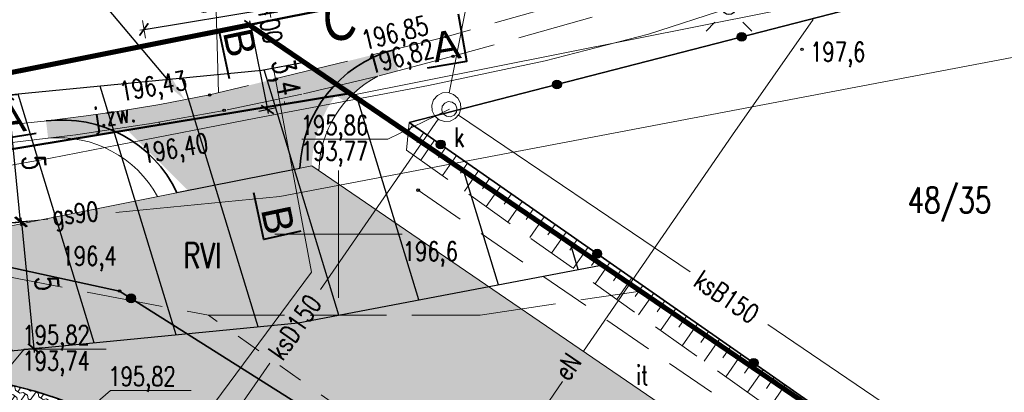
# Model space of a CAD drawing. Header units: centimetres. Extents: x 7405971 to 7406611, y 5745066 to 5745352.
# Tile 10 of 20: x 7406037 to 7406076, y 5745294 to 5745308. Entities that reach past the tile are written whole.
import ezdxf
from ezdxf import colors
from ezdxf.entities.mleader import LeaderData, LeaderLine
from ezdxf.enums import TextEntityAlignment as Align
from ezdxf.math import Vec2, Vec3

# ---------------------------------------------------------------- set-up
doc = ezdxf.new("R2010")
doc.units = ezdxf.units.CM
doc.header["$LTSCALE"] = 2
doc.header["$MEASUREMENT"] = 0
for name, pattern in [('0', [1.5, 1, -0.5]), ('1053', [2, 1.5, -0.5]), ('2', [2, 1.5, -0.5]), ('2217', [2, 1.5, -0.5]), ('2218', [1, 0.5, -0.5]), ('3901', [0]), ('DOT2', [3.175, 0, -3.175]), ('PHANTOM2', [1.25, 0.625, -0.125, 0.125, -0.125, 0.125, -0.125])]:
    doc.linetypes.add(name, pattern=pattern)
for name, color, linetype, lineweight in [('A-TEREN', 7, 'Continuous', 13), ('OPISY', 70, 'Continuous', 18), ('p.poz.', 10, 'Continuous', 20), ('PROJ_RZĘDNE', 7, 'Continuous', 25), ('TEREN', 250, 'Continuous', 13), ('ZJAZD', 10, 'Continuous', 9)]:
    doc.layers.add(name, color=color, linetype=linetype, lineweight=lineweight)
for name, color, linetype in [('DZIALKI', 98, 'Continuous'), ('DZIALKI-OPIS', 98, 'Continuous'), ('ENERGIA', 10, 'Continuous'), ('ENERGIA-OPIS', 10, 'Continuous'), ('GAZ', 50, 'Continuous'), ('GAZ-OPIS', 7, 'Continuous'), ('JEZDNIA', 7, '1053'), ('JEZDNIA-OPIS', 7, '2'), ('KANALIZACJA', 36, 'Continuous'), ('KANALIZACJA-OPIS', 38, 'Continuous'), ('KONTURY', 98, '2217'), ('KONTURY-OPIS', 98, '2217'), ('LATARNIE', 1, 'Continuous'), ('MDCP_nowa', 7, 'Continuous'), ('MPZP', 70, 'Continuous'), ('PLOT', 48, '3901'), ('PROJ_RZEDNE', 7, 'Continuous'), ('RZEDNE', 7, 'Continuous'), ('SIATKA', 7, 'Continuous'), ('SKARPA', 201, 'Continuous'), ('STUDZIENKA', 98, 'Continuous'), ('UZYTKI', 98, '2218'), ('WLAZ_OKRAGLY', 42, 'Continuous'), ('WODOC-OPIS', 5, 'Continuous'), ('WODOCIAG', 5, 'Continuous'), ('ZYWOPLOT', 1, 'Continuous')]:
    doc.layers.add(name, color=color, linetype=linetype)
doc.styles.add('0.9 mm', font='arial.ttf', dxfattribs={"height": 1.45})
doc.styles.add('Arial-Bold', font='arial.ttf', dxfattribs={"width": 0.75})
doc.styles.add('RomanS', font='romans.shx', dxfattribs={"width": 0.75})
doc.styles.add('STYL1', font='SIMPLEX.SHX', dxfattribs={"width": 0.8})
doc.styles.add('STYL_ARIAL', font='simplex', dxfattribs={"width": 0.75, "oblique": 0.1})
doc.dimstyles.new('Mapa500', dxfattribs={"dimtxt": 0.9, "dimasz": 0.006999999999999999, "dimexe": 0.3, "dimexo": 0, "dimgap": 0.3, "dimtad": 1, "dimrnd": 0.01, "dimzin": 9, "dimtxsty": 'RomanS', "dimblk": 'ZASIECZKA POMOCNICZA', "dimcen": 0.25, "dimclrd": 3, "dimclre": 256, "dimclrt": 256, "dimadec": 0, "dimazin": 2, "dimtp": 5, "dimtfac": 1, "dimtofl": 0, "dimtmove": 0, "dimatfit": 3, "dimfxl": 1, "dimtolj": 1, "dimtzin": 0, "dimlwe": 5, "dimarcsym": 0})

# ---------------------------------------------------------------- blocks, each defined once
blk = doc.blocks.new('ZASIECZKA POMOCNICZA')
for p, q in [((-22.5, 0), (22.5, 0)), ((0, 50), (0, -50))]:
    blk.add_line(p, q)
at = {"const_width": 10}
blk.add_lwpolyline([(-30.0520382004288, -30.0520382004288), (30.0520382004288, 30.0520382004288)], dxfattribs=at)
blk = doc.blocks.new('*D76')
at = {"layer": 'MPZP', "linetype": 'DOT2', "lineweight": 5}
for p, q in [((7406037.219370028, 5745305.48210384), (7406036.707431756, 5745305.43224823)), ((7406037.704000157, 5745300.505718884), (7406037.192061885, 5745300.455863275))]:
    blk.add_line(p, q, dxfattribs=at)
at = {"layer": 'MPZP', "color": 3, "lineweight": -2}
blk.add_line((7406037.489970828, 5745300.491908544), (7406037.006697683, 5745305.45435942), dxfattribs=at)
at = {"layer": 'MPZP', "color": 3, "lineweight": -2, "xscale": 0.006999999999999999, "yscale": 0.006999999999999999, "zscale": 0.006999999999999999}
for p, rotation in [((7406037.006019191, 5745305.461326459), 95.56226570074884), ((7406037.49064932, 5745300.484941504), 275.5622657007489)]:
    blk.add_blockref('ZASIECZKA POMOCNICZA', p, dxfattribs=dict(at, rotation=rotation))
at = {"layer": 'MPZP', "insert": (7406038.017068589, 5745302.817195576), "char_height": 0.9, "attachment_point": 5, "rotation": 275.56226570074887, "style": 'RomanS'}
blk.add_mtext('\\A1;5', dxfattribs=at)
blk = doc.blocks.new('*D77')
at = {"layer": 'MPZP', "linetype": 'DOT2', "lineweight": 5}
for p, q in [((7406037.531941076, 5745300.488962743), (7406037.830528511, 5745300.518040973)), ((7406038.016585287, 5745295.512433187), (7406038.315172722, 5745295.541511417))]:
    blk.add_line(p, q, dxfattribs=at)
at = {"layer": 'MPZP', "color": 3, "lineweight": -2}
blk.add_line((7406037.532619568, 5745300.481995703), (7406038.015906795, 5745295.519400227), dxfattribs=at)
at = {"layer": 'MPZP', "color": 3, "lineweight": -2, "xscale": 0.006999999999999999, "yscale": 0.006999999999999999, "zscale": 0.006999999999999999}
for p, rotation in [((7406037.531941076, 5745300.488962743), 95.56226569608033), ((7406038.016585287, 5745295.512433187), 275.5622656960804)]:
    blk.add_blockref('ZASIECZKA POMOCNICZA', p, dxfattribs=dict(at, rotation=rotation))
at = {"layer": 'MPZP', "insert": (7406038.52073177, 5745298.07339354), "char_height": 0.9, "attachment_point": 5, "rotation": 275.5622656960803, "style": 'RomanS'}
blk.add_mtext('\\A1;5', dxfattribs=at)
blk = doc.blocks.new('*D78')
at = {"layer": 'MPZP', "linetype": 'DOT2', "lineweight": 5}
for p, q in [((7406046.489999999, 5745308.22), (7406046.834375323, 5745308.2886451)), ((7406047.154653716, 5745304.885598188), (7406047.499029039, 5745304.954243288))]:
    blk.add_line(p, q, dxfattribs=at)
at = {"layer": 'MPZP', "color": 3, "lineweight": -2}
blk.add_line((7406046.541531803, 5745308.223134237), (7406047.203448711, 5745304.902462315), dxfattribs=at)
at = {"layer": 'MPZP', "color": 3, "lineweight": -2, "xscale": 0.006999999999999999, "yscale": 0.006999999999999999, "zscale": 0.006999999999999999}
for p, rotation in [((7406046.540163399, 5745308.229999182), 101.2731383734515), ((7406047.204817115, 5745304.89559737), 281.2731383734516)]:
    blk.add_blockref('ZASIECZKA POMOCNICZA', p, dxfattribs=dict(at, rotation=rotation))
at = {"layer": 'MPZP', "insert": (7406047.808626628, 5745306.140390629), "char_height": 0.9, "attachment_point": 5, "rotation": 281.27313837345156, "style": 'RomanS'}
blk.add_mtext('\\A1;3,4', dxfattribs=at)
blk = doc.blocks.new('*D92')
at = {"layer": 'ZJAZD', "linetype": 'DOT2', "lineweight": 5}
for p, q in [((7406047.891668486, 5745305.116444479), (7406047.22880417, 5745309.150295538)), ((7406042.95825476, 5745304.305759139), (7406042.295390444, 5745308.339610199))]:
    blk.add_line(p, q, dxfattribs=at)
at = {"layer": 'ZJAZD', "color": 3, "lineweight": -2}
blk.add_line((7406042.35094303, 5745308.044715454), (7406047.270542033, 5745308.853130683), dxfattribs=at)
at = {"layer": 'ZJAZD', "color": 3, "lineweight": -2, "xscale": 0.006999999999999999, "yscale": 0.006999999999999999, "zscale": 0.006999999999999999}
for p, rotation in [((7406047.277449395, 5745308.854265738), 9.33175545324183), ((7406042.344035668, 5745308.043580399), 189.3317554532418)]:
    blk.add_blockref('ZASIECZKA POMOCNICZA', p, dxfattribs=dict(at, rotation=rotation))
at = {"layer": 'ZJAZD', "insert": (7406044.687422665, 5745309.188717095), "char_height": 0.9, "attachment_point": 5, "rotation": 9.331755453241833, "style": 'RomanS', "bg_fill": 3, "box_fill_scale": 1.25, "bg_fill_color": 256, "bg_fill_true_color": 13158600, "bg_fill_transparency": 0}
blk.add_mtext('\\A1;5', dxfattribs=at)
blk = doc.blocks.new('SUEO')
at = {"color": 0}
for p, q in [((-0.9, 0.9), (-0.55, 0.55)), ((0.9, 0.9), (0.55, 0.55)), ((-0.9, -0.9), (-0.55, -0.55)), ((0.9, -0.9), (0.55, -0.55))]:
    blk.add_line(p, q, dxfattribs=at)
blk.add_circle((0, 0), 0.25, dxfattribs=at)
blk = doc.blocks.new('OTRS')
at = {"color": 0}
blk.add_circle((0, 0), 0.05, dxfattribs=at)
blk = doc.blocks.new('A$7E8815FB1995')
at = {"layer": 'DZIALKI', "color": 7, "lineweight": 18}
for p, q in [((-12.23400000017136, 16.44780000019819), (-53.50999999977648, 8.21999999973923)), ((-49.45999999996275, 5.459999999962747), (-8.17160000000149, 13.68790000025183)), ((-83.45999999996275, 2.25), (-53.50999999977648, 8.21999999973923)), ((-53.50999999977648, 8.21999999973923), (-49.45999999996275, 5.459999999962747)), ((-49.45999999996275, 5.459999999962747), (-43.73000000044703, 1.570000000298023)), ((-43.73000000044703, 1.570000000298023), (-9.080000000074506, -21.96999999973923))]:
    blk.add_line(p, q, dxfattribs=at)
at = {"layer": 'ENERGIA', "color": 1, "lineweight": 18}
for p, q in [((-34.65000000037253, 8.878100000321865), (-37.80810000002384, 7.85869999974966)), ((-31.33629999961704, 8.440399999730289), (-34.50619999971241, 3.906999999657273)), ((-37.80810000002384, 7.85869999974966), (-41.87009999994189, 6.813000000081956)), ((-41.87009999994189, 6.813000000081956), (-46.46549999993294, 5.836600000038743)), ((-46.46549999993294, 5.836600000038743), (-53.25090000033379, 4.55460000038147)), ((-53.25090000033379, 4.55460000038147), (-58.64329999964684, 3.511199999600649)), ((-34.50619999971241, 3.906999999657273), (-40.37229999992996, -4.595200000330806)), ((-58.64329999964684, 3.511199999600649), (-61.32540000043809, 2.992300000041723)), ((-61.32540000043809, 2.992300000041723), (-64.13339999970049, 2.496700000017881)), ((-41.19110000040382, -5.781000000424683), (-42.47809999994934, -7.644999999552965))]:
    blk.add_line(p, q, dxfattribs=at)
at = {"layer": 'GAZ', "color": 56, "lineweight": 18}
for p, q in [((-52.30530000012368, 1.478600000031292), (-13.88870000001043, 8.770999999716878)), ((-58.76310000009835, 0.8497000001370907), (-52.30530000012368, 1.478600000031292)), ((-73.64450000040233, -0.5994999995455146), (-61.43470000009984, 0.5895999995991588))]:
    blk.add_line(p, q, dxfattribs=at)
at = {"layer": 'JEZDNIA', "color": 7, "linetype": '2', "lineweight": 18}
for p, q in [((-29.41000000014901, 12.36000000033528), (-45.76999999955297, 7.759999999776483)), ((-28.46999999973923, 11.75), (-45.5, 6.990000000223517)), ((-45.76999999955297, 7.759999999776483), (-55.07000000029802, 5.46999999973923)), ((-45.5, 6.990000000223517), (-48.45909999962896, 6.20299999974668)), ((-48.45909999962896, 6.20299999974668), (-51.44220000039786, 5.497600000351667)), ((-55.07000000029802, 5.46999999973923), (-57.03469999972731, 5.095399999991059)), ((-51.44220000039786, 5.497600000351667), (-54.49920000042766, 4.86629999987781)), ((-57.03469999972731, 5.095399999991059), (-58.70579999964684, 4.822499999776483)), ((-58.70579999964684, 4.822499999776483), (-59.92870000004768, 4.645700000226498)), ((-54.49920000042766, 4.86629999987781), (-57.461799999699, 4.339200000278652)), ((-61.57459999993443, 4.443300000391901), (-63.4663000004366, 4.255699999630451)), ((-59.92870000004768, 4.645700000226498), (-61.57459999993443, 4.443300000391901)), ((-57.461799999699, 4.339200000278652), (-60.45449999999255, 3.891999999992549)), ((-60.45449999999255, 3.891999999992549), (-63.53699999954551, 3.520600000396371))]:
    blk.add_line(p, q, dxfattribs=at)
at = {"layer": 'KANALIZACJA', "color": 34, "lineweight": 18}
for p, q in [((-41.75169999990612, 25.4863999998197), (-45.65039999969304, 5.559600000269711)), ((-45.28440000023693, 4.67339999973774), (-36.17819999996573, -1.479199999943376)), ((-46.08770000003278, 4.522300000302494), (-50.70969999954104, -2.16440000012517)), ((-33.11789999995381, -3.546900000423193), (-9.021099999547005, -19.82799999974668)), ((-52.70779999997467, -5.055200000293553), (-61.05109999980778, -17.12569999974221))]:
    blk.add_line(p, q, dxfattribs=at)
at = {"layer": 'KANALIZACJA-OPIS', "color": 34, "lineweight": 18}
for p, q in [((-48.06400000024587, 3.731399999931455), (-45.64309999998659, 4.912399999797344)), ((-51.44799999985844, 3.731399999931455), (-48.06400000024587, 3.731399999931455)), ((-63.99370000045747, -6.456600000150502), (-62.36149999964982, -4.510200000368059)), ((-62.36149999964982, -4.510200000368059), (-59.14599999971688, -4.510200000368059)), ((-61.35329999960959, -8.177000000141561), (-58.97559999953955, -6.134999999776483)), ((-58.97559999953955, -6.134999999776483), (-55.79409999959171, -6.134999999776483))]:
    blk.add_line(p, q, dxfattribs=at)
at = {"layer": 'KONTURY', "color": 3, "linetype": '2217', "lineweight": 18}
for p, q in [((-83.45999999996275, 2.25), (-55.12000000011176, -3.179999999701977)), ((-44.42999999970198, -3.169999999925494), (-38.12999999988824, -2.230000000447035)), ((-55.12000000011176, -3.179999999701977), (-44.42999999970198, -3.169999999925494))]:
    blk.add_line(p, q, dxfattribs=at)
at = {"layer": 'PLOT', "color": 7, "linetype": '3901', "lineweight": 35}
for p, q in [((-47.21800000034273, 4.387000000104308), (-27.7839999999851, 9.393000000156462)), ((-26.06500000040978, -10.35099999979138), (-47.21800000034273, 4.387000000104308)), ((-69.62600000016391, 0.1380000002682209), (-58.61600000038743, -2.228000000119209)), ((-58.61600000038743, -2.228000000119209), (-28.69400000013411, -21.07299999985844))]:
    blk.add_line(p, q, dxfattribs=at)
at = {"layer": 'PLOT', "color": 7}
for centre, radius in [((-34.14969999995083, 7.753299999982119), 0.175), ((-34.14969999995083, 7.753299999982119), 0.1575), ((-34.14969999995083, 7.753299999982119), 0.14), ((-34.14969999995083, 7.753299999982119), 0.1225), ((-34.14969999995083, 7.753299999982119), 0.105), ((-34.14969999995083, 7.753299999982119), 0.0875), ((-34.14969999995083, 7.753299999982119), 0.07), ((-34.14969999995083, 7.753299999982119), 0.0525), ((-34.14969999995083, 7.753299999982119), 0.035), ((-41.41260000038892, 5.882399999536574), 0.175), ((-41.41260000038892, 5.882399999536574), 0.1575), ((-41.41260000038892, 5.882399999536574), 0.14), ((-41.41260000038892, 5.882399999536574), 0.1225), ((-41.41260000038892, 5.882399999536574), 0.105), ((-41.41260000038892, 5.882399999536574), 0.0875), ((-41.41260000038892, 5.882399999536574), 0.07), ((-41.41260000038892, 5.882399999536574), 0.0525), ((-41.41260000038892, 5.882399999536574), 0.035), ((-45.98309999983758, 3.526600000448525), 0.175), ((-45.98309999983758, 3.526600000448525), 0.1575), ((-45.98309999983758, 3.526600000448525), 0.14), ((-45.98309999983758, 3.526600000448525), 0.1225), ((-45.98309999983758, 3.526600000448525), 0.105), ((-45.98309999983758, 3.526600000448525), 0.0875), ((-45.98309999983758, 3.526600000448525), 0.07), ((-45.98309999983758, 3.526600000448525), 0.0525), ((-45.98309999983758, 3.526600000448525), 0.035), ((-39.82940000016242, -0.7609000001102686), 0.175), ((-39.82940000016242, -0.7609000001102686), 0.1575), ((-39.82940000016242, -0.7609000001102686), 0.14), ((-39.82940000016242, -0.7609000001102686), 0.1225), ((-39.82940000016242, -0.7609000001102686), 0.105), ((-39.82940000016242, -0.7609000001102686), 0.0875), ((-39.82940000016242, -0.7609000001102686), 0.07), ((-39.82940000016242, -0.7609000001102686), 0.0525), ((-39.82940000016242, -0.7609000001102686), 0.035), ((-58.15940000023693, -2.515599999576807), 0.175), ((-58.15940000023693, -2.515599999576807), 0.1575), ((-58.15940000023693, -2.515599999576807), 0.14), ((-58.15940000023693, -2.515599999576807), 0.1225), ((-58.15940000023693, -2.515599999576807), 0.105), ((-58.15940000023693, -2.515599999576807), 0.0875), ((-58.15940000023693, -2.515599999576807), 0.07), ((-58.15940000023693, -2.515599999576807), 0.0525), ((-58.15940000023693, -2.515599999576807), 0.035), ((-33.67569999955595, -5.048299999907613), 0.175), ((-33.67569999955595, -5.048299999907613), 0.1575), ((-33.67569999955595, -5.048299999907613), 0.14), ((-33.67569999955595, -5.048299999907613), 0.1225), ((-33.67569999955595, -5.048299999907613), 0.105), ((-33.67569999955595, -5.048299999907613), 0.0875), ((-33.67569999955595, -5.048299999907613), 0.07), ((-33.67569999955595, -5.048299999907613), 0.0525), ((-33.67569999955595, -5.048299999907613), 0.035)]:
    blk.add_circle(centre, radius, dxfattribs=at)
at = {"layer": 'SIATKA', "color": 7, "lineweight": 18}
for p, q in [((-50, -2.5), (-50, 2.5)), ((-52.5, 0), (-47.5, 0))]:
    blk.add_line(p, q, dxfattribs=at)
at = {"layer": 'SKARPA', "color": 7, "lineweight": 18}
for p, q in [((-47.33000000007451, 3.309000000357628), (-47.21800000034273, 4.387000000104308)), ((-47.08330000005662, 4.293100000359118), (-47.25310000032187, 4.049399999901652)), ((-46.65240000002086, 3.992899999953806), (-46.9238999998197, 3.603199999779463)), ((-46.2214999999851, 3.692699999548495), (-46.76699999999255, 2.909799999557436)), ((-45.79059999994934, 3.392500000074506), (-46.06460000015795, 2.99930000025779)), ((-45.35969999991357, 3.092299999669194), (-45.91009999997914, 2.302299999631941)), ((-44.92879999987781, 2.792000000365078), (-45.20529999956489, 2.395299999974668)), ((-44.49789999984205, 2.491799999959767), (-45.05329999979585, 1.69469999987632)), ((-44.06699999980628, 2.191599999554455), (-44.34590000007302, 1.791299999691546)), ((-43.63609999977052, 1.891400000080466), (-44.19639999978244, 1.087199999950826)), ((-43.20519999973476, 1.591199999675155), (-43.48660000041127, 1.187300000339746)), ((-42.774299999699, 1.290900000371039), (-43.33959999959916, 0.479700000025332)), ((-42.34339999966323, 0.9906999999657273), (-42.62729999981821, 0.5833000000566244)), ((-41.91249999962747, 0.6904999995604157), (-42.48269999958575, -0.127899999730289)), ((-41.48170000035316, 0.3903000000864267), (-41.76800000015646, -0.02070000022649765)), ((-41.05080000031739, 0.09009999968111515), (-41.62590000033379, -0.7353999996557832)), ((-40.61990000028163, -0.2100999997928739), (-40.9086999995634, -0.6246999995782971)), ((-40.18900000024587, -0.5104000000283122), (-40.7691000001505, -1.342899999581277)), ((-39.75810000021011, -0.8106000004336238), (-40.04939999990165, -1.228600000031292)), ((-39.32720000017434, -1.110799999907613), (-39.91220000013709, -1.950500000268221)), ((-38.89630000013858, -1.411000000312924), (-39.19000000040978, -1.832600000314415)), ((-38.46540000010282, -1.711199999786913), (-39.05539999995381, -2.558000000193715)), ((-38.03450000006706, -2.011500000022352), (-38.33069999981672, -2.436599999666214)), ((-37.60360000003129, -2.311700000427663), (-38.1984999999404, -3.165500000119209)), ((-37.17269999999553, -2.611899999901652), (-37.47140000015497, -3.040599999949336)), ((-36.74179999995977, -2.912100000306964), (-37.34169999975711, -3.77309999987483)), ((-36.310899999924, -3.212299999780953), (-36.61209999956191, -3.644600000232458)), ((-35.87999999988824, -3.512500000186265), (-36.4847999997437, -4.380599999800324)), ((-35.44909999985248, -3.812800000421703), (-35.75279999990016, -4.248599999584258)), ((-35.01819999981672, -4.112999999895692), (-35.62799999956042, -4.988099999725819)), ((-34.58729999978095, -4.413200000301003), (-34.89340000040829, -4.85259999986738)), ((-34.15639999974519, -4.713399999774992), (-34.771099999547, -5.595700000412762)), ((-33.72549999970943, -5.013600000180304), (-34.03409999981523, -5.456500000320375)), ((-33.29470000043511, -5.313900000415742), (-33.91430000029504, -6.203200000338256)), ((-32.86380000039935, -5.614099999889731), (-33.17480000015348, -6.060499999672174)), ((-32.43290000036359, -5.914300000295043), (-33.05740000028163, -6.810700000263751))]:
    blk.add_line(p, q, dxfattribs=at)
at = {"layer": 'SKARPA', "color": 7, "linetype": '0', "lineweight": 18}
for p, q in [((-26.06500000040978, -10.35099999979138), (-47.21800000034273, 4.387000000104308)), ((-47.33000000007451, 3.309000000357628), (-32.06699999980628, -7.513000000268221))]:
    blk.add_line(p, q, dxfattribs=at)
at = {"layer": 'STUDZIENKA', "color": 7, "lineweight": 18}
for p, q in [((-46.26020000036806, 5.280100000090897), (-46.11319999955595, 5.449599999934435)), ((-46.11319999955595, 5.449599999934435), (-45.91249999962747, 5.549899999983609)), ((-45.91249999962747, 5.549899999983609), (-45.68879999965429, 5.565700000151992)), ((-45.68879999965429, 5.565700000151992), (-45.47599999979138, 5.494699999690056)), ((-45.47599999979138, 5.494699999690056), (-45.30649999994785, 5.347699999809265)), ((-46.33119999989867, 5.067300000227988), (-46.26020000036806, 5.280100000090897)), ((-46.31539999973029, 4.84360000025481), (-46.33119999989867, 5.067300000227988)), ((-45.30649999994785, 5.347699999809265), (-45.20619999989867, 5.146999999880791)), ((-45.20619999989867, 5.146999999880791), (-45.19039999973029, 4.923299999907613)), ((-46.21509999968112, 4.642900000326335), (-46.31539999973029, 4.84360000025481)), ((-45.26140000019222, 4.710500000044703), (-45.40840000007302, 4.541000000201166)), ((-45.19039999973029, 4.923299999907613), (-45.26140000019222, 4.710500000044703)), ((-46.04559999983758, 4.495900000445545), (-46.21509999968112, 4.642900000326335)), ((-45.83279999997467, 4.424899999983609), (-46.04559999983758, 4.495900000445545)), ((-45.60910000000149, 4.440700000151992), (-45.83279999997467, 4.424899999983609)), ((-45.40840000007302, 4.541000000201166), (-45.60910000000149, 4.440700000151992))]:
    blk.add_line(p, q, dxfattribs=at)
at = {"layer": 'UZYTKI', "color": 86, "linetype": '2218', "lineweight": 18}
blk.add_line((-25.33000000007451, -24.15000000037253), (-55.12000000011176, -3.179999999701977), dxfattribs=at)
at = {"layer": 'WLAZ_OKRAGLY', "color": 7, "lineweight": 18}
for p, q in [((-45.92090000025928, 5.025700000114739), (-45.82699999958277, 5.149500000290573)), ((-45.82699999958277, 5.149500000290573), (-45.68379999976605, 5.209599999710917)), ((-45.68379999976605, 5.209599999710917), (-45.52979999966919, 5.190200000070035)), ((-45.52979999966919, 5.190200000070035), (-45.40600000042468, 5.096300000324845)), ((-45.40600000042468, 5.096300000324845), (-45.34590000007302, 4.953099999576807)), ((-45.94029999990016, 4.871700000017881), (-45.92090000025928, 5.025700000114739)), ((-45.88019999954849, 4.728500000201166), (-45.94029999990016, 4.871700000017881)), ((-45.75640000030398, 4.634600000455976), (-45.88019999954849, 4.728500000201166)), ((-45.45920000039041, 4.675300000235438), (-45.60240000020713, 4.615199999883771)), ((-45.3652999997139, 4.799100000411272), (-45.45920000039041, 4.675300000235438)), ((-45.34590000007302, 4.953099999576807), (-45.3652999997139, 4.799100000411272)), ((-45.60240000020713, 4.615199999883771), (-45.75640000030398, 4.634600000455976))]:
    blk.add_line(p, q, dxfattribs=at)
at = {"layer": 'WODOCIAG', "color": 5, "lineweight": 18}
for p, q in [((-52.5476000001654, 6.444500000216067), (-51.06130000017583, -1.48369999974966)), ((-51.06130000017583, -1.48369999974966), (-58.6019999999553, -11.61809999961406))]:
    blk.add_line(p, q, dxfattribs=at)
at = {"layer": 'ZYWOPLOT', "color": 7, "linetype": '0', "lineweight": 18}
blk.add_line((-46.86799999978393, 1.734000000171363), (-29.76400000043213, -10.03299999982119), dxfattribs=at)
at = {"layer": 'LATARNIE', "color": 7}
blk.add_blockref('SUEO', (-34.65000000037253, 8.878100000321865), dxfattribs=at)
at = {"layer": 'RZEDNE', "color": 7}
for p in [(-45.76999999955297, 7.759999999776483), (-45.5, 6.990000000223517), (-31.77350000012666, 7.260800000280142), (-55.07000000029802, 5.46999999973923), (-54.49920000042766, 4.86629999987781), (-46.86799999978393, 1.734000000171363), (-58.61600000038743, -2.228000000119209)]:
    blk.add_blockref('OTRS', p, dxfattribs=at)
at = {"layer": 'DZIALKI-OPIS', "color": 7, "style": 'STYL_ARIAL', "width": 0.75}
blk.add_text('48/35', height=1, dxfattribs=at).set_placement((-27.61510000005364, 1.839399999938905), align=Align.TOP_LEFT)
at = {"layer": 'ENERGIA-OPIS', "color": 1, "style": 'STYL_ARIAL', "width": 0.7499999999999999}
blk.add_text('eN', height=0.75, rotation=55.37599999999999, dxfattribs=at).set_placement((-41.58059999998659, -5.378399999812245), align=Align.TOP_LEFT)
at = {"layer": 'GAZ-OPIS', "color": 56, "style": 'STYL_ARIAL', "width": 0.7500000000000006}
blk.add_text('gs90', height=0.75, rotation=5.562299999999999, dxfattribs=at).set_placement((-61.30190000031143, 1.106499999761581), align=Align.TOP_LEFT)
at = {"layer": 'JEZDNIA-OPIS', "color": 7, "style": 'STYL_ARIAL', "width": 0.75}
blk.add_text('j.zw.', height=0.75, rotation=8.4984, dxfattribs=at).set_placement((-59.69489999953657, 4.92960000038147), align=Align.TOP_LEFT)
at = {"layer": 'KANALIZACJA-OPIS', "color": 34, "style": 'STYL_ARIAL', "width": 0.75}
for s, p in [('195,86', (-51.48770000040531, 3.908400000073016)), ('193,77', (-51.48770000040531, 2.895899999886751)), ('195,82', (-62.43520000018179, -4.329900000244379)), ('193,74', (-62.43520000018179, -5.342400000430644)), ('195,82', (-59.05510000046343, -5.954400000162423))]:
    blk.add_text(s, height=0.75, dxfattribs=at).set_placement(p)
blk.add_text('k', height=0.75, dxfattribs=at).set_placement((-45.46270000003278, 4.188900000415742), align=Align.TOP_LEFT)
at = {"layer": 'KANALIZACJA-OPIS', "color": 34, "style": 'STYL_ARIAL'}
for s, height, rotation, width, p in [('ksB150', 0.7499999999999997, 325.955, 0.7500000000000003, (-34.73720000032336, -2.458700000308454)), ('ksD150', 0.7499999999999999, 55.34709999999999, 0.7500000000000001, (-51.72250000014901, -3.64879999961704))]:
    blk.add_text(s, height=height, rotation=rotation, dxfattribs=dict(at, width=width)).set_placement(p, align=Align.MIDDLE_CENTER)
at = {"layer": 'KONTURY-OPIS', "color": 3, "style": 'STYL_ARIAL', "width": 0.75}
blk.add_text('RVI', height=1, dxfattribs=at).set_placement((-56.11510000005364, -0.3296999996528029), align=Align.TOP_LEFT)
at = {"layer": 'RZEDNE', "color": 7, "style": 'STYL_ARIAL'}
for s, height, rotation, width, p in [('196,85', 0.7499999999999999, 13.8331, 0.7500000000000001, (-48.93149999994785, 7.01480000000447)), ('196,82', 0.75, 14.8936, 0.7499999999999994, (-48.68530000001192, 6.064500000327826)), ('196,43', 0.75, 10.2801, 0.7499999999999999, (-58.49079999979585, 5.001699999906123)), ('196,40', 0.7499999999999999, 10.0884, 0.7499999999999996, (-57.647699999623, 2.553100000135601))]:
    blk.add_text(s, height=height, rotation=rotation, dxfattribs=dict(at, width=width)).set_placement(p, align=Align.BOTTOM_LEFT)
at = {"layer": 'RZEDNE', "color": 7, "style": 'STYL_ARIAL', "width": 0.75}
for s, p in [('197,6', (-31.45199999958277, 6.564500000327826)), ('196,6', (-47.47449999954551, -1.268699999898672)), ('196,4', (-60.89439999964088, -1.448599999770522))]:
    blk.add_text(s, height=0.75, dxfattribs=at).set_placement(p, align=Align.BOTTOM_LEFT)
at = {"layer": 'WODOC-OPIS', "color": 5, "style": 'STYL_ARIAL', "width": 0.7499999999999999}
blk.add_text('woD100', height=0.7499999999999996, rotation=280.6183, dxfattribs=at).set_placement((-52.73309999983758, 10.4711999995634), align=Align.TOP_LEFT)
at = {"layer": 'ZYWOPLOT', "color": 7, "style": 'STYL_ARIAL', "width": 0.75}
blk.add_text('it', height=0.75, dxfattribs=at).set_placement((-38.30159999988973, -5.158599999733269), align=Align.TOP_LEFT)
blk = doc.blocks.new('*D126')
at = {"layer": 'p.poz.', "linetype": 'DOT2', "lineweight": 5}
for p, q in [((7406091.58, 5745294.74), (7406089.352645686, 5745296.170130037)), ((7406075.230216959, 5745269.276049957), (7406073.002862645, 5745270.706179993))]:
    blk.add_line(p, q, dxfattribs=at)
at = {"layer": 'p.poz.', "lineweight": -2}
blk.add_line((7406073.25908793, 5745270.549982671), (7406089.60130688, 5745296.002152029), dxfattribs=at)
at = {"layer": 'p.poz.', "lineweight": -2, "xscale": 0.006999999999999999, "yscale": 0.006999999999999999, "zscale": 0.006999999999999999}
for p, rotation in [((7406089.605088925, 5745296.008042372), 57.29646660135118), ((7406073.255305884, 5745270.544092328), 237.2964666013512)]:
    blk.add_blockref('ZASIECZKA POMOCNICZA', p, dxfattribs=dict(at, rotation=rotation))
at = {"layer": 'p.poz.', "insert": (7406084.385016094, 5745289.424431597), "char_height": 0.9, "attachment_point": 5, "rotation": 57.296466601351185, "style": 'RomanS'}
blk.add_mtext('\\A1;30,26', dxfattribs=at)

msp = doc.modelspace()

# ---------------------------------------------------------------- hatches: boundary and pattern name
at = {"layer": 'A-TEREN'}
h = msp.add_hatch(color=254, dxfattribs=at)
h.dxf.hatch_style = 1
edge = h.paths.add_edge_path()
edge.add_line((7406049.408356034, 5745305.323765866), (7406049.95107673, 5745305.413247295))
edge.add_line((7406049.95107673, 5745305.413247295), (7406050.271158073, 5745305.204045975))
edge.add_arc((7406053.438480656, 5745302.484205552), 4.174860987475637, 116.9309944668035, 139.3466833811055, ccw=False)
edge.add_line((7406051.547614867, 5745306.206313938), (7406052.342869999, 5745306.417819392))
edge.add_line((7406052.342869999, 5745306.417819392), (7406052.125807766, 5745307.23396787))
edge.add_line((7406052.125807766, 5745307.23396787), (7406052.126305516, 5745307.234354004))
edge.add_arc((7406053.480686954, 5745302.419114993), 5.002087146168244, 105.70969049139, 144.5010681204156)
h = msp.add_hatch(color=254, dxfattribs=at)
h.dxf.hatch_style = 1
edge = h.paths.add_edge_path()
edge.add_arc((7406039.130190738, 5745299.491358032), 4.998868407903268, 65.35662688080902, 97.27966614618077, ccw=False)
edge.add_line((7406041.214563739, 5745304.034933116), (7406039.530157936, 5745303.757215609))
edge.add_arc((7406038.984756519, 5745299.354371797), 4.436495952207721, 82.93846954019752, 95.25497425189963)
edge.add_line((7406038.578426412, 5745303.772221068), (7406038.496760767, 5745304.450019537))
at = {"layer": 'A-TEREN', "linetype": 'Continuous', "lineweight": 5, "transparency": 33554482}
h = msp.add_hatch(dxfattribs=at)
h.set_pattern_fill('FINETTA', color=8, scale=0.1, angle=326)
h.set_pattern_definition([(326, (7406023.377096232, 5745247.036039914), (0.4164691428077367, 0.08095340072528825), [0.2, -0.4]), (326, (7406023.681726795, 5745246.9511858), (0.4164691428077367, 0.08095340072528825), [0.2, -0.4]), (415.9999999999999, (7406023.45999999, 5745246.980120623), (-0.08095340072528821, 0.4164691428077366), [0.4, -0.2]), (371, (7406023.542903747, 5745246.924201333), (-0.08095340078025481, 0.4164691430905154), [0.141421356, -0.2828427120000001]), (461, (7406023.377096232, 5745247.036039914), (-0.4164691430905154, -0.08095340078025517), [0.141421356, -0.2828427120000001])])
edge = h.paths.add_edge_path()
edge.add_line((7406023.45999999, 5745295.740000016), (7406036.71755741, 5745275.820371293))
edge.add_arc((7406031.773979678, 5745272.420218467), 6.000000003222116, -34.063211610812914, 34.51987905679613, ccw=False)
edge.add_line((7406036.744500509, 5745269.059575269), (7406033.918485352, 5745264.925559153))
edge.add_line((7406033.918485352, 5745264.925559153), (7406059.79610354, 5745246.980120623))
edge.add_line((7406059.79610354, 5745246.980120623), (7406068.233088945, 5745259.168085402))
edge.add_line((7406068.233088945, 5745259.168085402), (7406064.804437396, 5745261.541531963))
edge.add_line((7406064.804437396, 5745261.541531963), (7406063.893556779, 5745260.22568509))
edge.add_line((7406063.893556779, 5745260.22568509), (7406058.878301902, 5745263.698035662))
edge.add_line((7406058.878301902, 5745263.698035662), (7406051.769999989, 5745268.970000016))
edge.add_line((7406051.769999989, 5745268.970000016), (7406055.70169999, 5745274.721100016))
edge.add_line((7406055.70169999, 5745274.721100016), (7406045.420007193, 5745281.749907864))
edge.add_line((7406045.420007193, 5745281.749907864), (7406049.207390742, 5745287.290067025))
edge.add_line((7406049.207390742, 5745287.290067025), (7406044.27399481, 5745290.705156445))
edge.add_line((7406044.27399481, 5745290.705156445), (7406043.372223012, 5745289.38605085))
edge.add_arc((7406038.419539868, 5745292.772926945), 6.000000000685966, 214.7918814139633, 325.6338558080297, ccw=False)
edge.add_line((7406033.492159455, 5745289.349343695), (7406032.677852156, 5745290.570612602))
edge.add_line((7406032.677852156, 5745290.570612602), (7406027.459999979, 5745298.410000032))
edge.add_line((7406027.459999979, 5745298.410000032), (7406023.45999999, 5745295.740000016))
h = msp.add_hatch(dxfattribs=at)
h.set_pattern_fill('FINETTA', color=8, scale=0.1, angle=326)
h.set_pattern_definition([(326, (7406030.020470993, 5745286.841663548), (0.4164691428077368, 0.08095340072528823), [0.2, -0.4]), (326, (7406030.325101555, 5745286.756809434), (0.4164691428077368, 0.08095340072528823), [0.2, -0.4]), (55.99999999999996, (7406030.10337475, 5745286.785744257), (-0.08095340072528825, 0.4164691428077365), [0.4, -0.2]), (10.99999999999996, (7406030.186278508, 5745286.729824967), (-0.08095340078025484, 0.4164691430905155), [0.141421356, -0.2828427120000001]), (101, (7406030.020470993, 5745286.841663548), (-0.4164691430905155, -0.08095340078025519), [0.141421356, -0.2828427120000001])])
h.paths.add_polyline_path([(7406030.10337475, 5745294.438549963, -0.1994293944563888), (7406044.324783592, 5745290.676910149), (7406044.265463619, 5745290.717973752), (7406043.363691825, 5745289.398868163, -0.5252453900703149), (7406033.483628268, 5745289.362161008), (7406032.669320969, 5745290.583429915)])
at = {"layer": 'MPZP', "lineweight": -3, "ltscale": 0.1}
h = msp.add_hatch(dxfattribs=at)
h.set_pattern_fill('ANSI31', color=256, angle=242, style=0)
h.set_pattern_definition([(287, (0, 0), (3.036267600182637, 0.928280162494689), [])])
h.paths.add_polyline_path([(7406023.15530735, 5745304.112461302), (7406012.410713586, 5745306.702632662), (7406011.483636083, 5745296.639656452), (7406022.448692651, 5745293.996338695), (7406048.404706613, 5745296.524090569), (7406060.26097504, 5745298.774697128), (7406048.515000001, 5745306.84), (7406046.984693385, 5745306.433109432)])

# ---------------------------------------------------------------- linework, layer by layer
at = {"layer": 'A-TEREN', "color": 252, "linetype": 'Continuous', "lineweight": 5, "transparency": 33554483}
msp.add_line((7406043.645862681, 5745301.636363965), (7406048.94627434, 5745302.692906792), dxfattribs=at)
msp.add_lwpolyline([(7406036.863580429, 5745275.602239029, -0.2962053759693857), (7406036.74450052, 5745269.059575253), (7406033.918485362, 5745264.925559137), (7406032.676041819, 5745263.10812109), (7406081.64426657, 5745188.572557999), (7406101.704183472, 5745201.751481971), (7406114.242640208, 5745219.830088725), (7406114.233936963, 5745219.829935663), (7406123.894554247, 5745233.760705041), (7406125.533535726, 5745235.826084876), (7406115.32, 5745251.62), (7406105.462, 5745258.288), (7406089.071, 5745271.462), (7406082.698, 5745276.857), (7406082.638861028, 5745279.701487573), (7406048.94627434, 5745302.692906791), (7406048.94627434, 5745302.692906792)], format="xyb", dxfattribs=at)
msp.add_lwpolyline([(7406044.080694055, 5745301.723039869), (7406027.45999999, 5745298.410000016), (7406023.45999999, 5745295.740000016), (7406036.863580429, 5745275.602239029)], dxfattribs=at)
at = {"layer": 'A-TEREN', "color": 7, "linetype": 'Continuous', "lineweight": 35, "transparency": 33554483}
msp.add_lwpolyline([(7406023.46, 5745295.74), (7406036.71755742, 5745275.820371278, -0.3085148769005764), (7406036.74450052, 5745269.059575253), (7406033.918485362, 5745264.925559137), (7406059.79610355, 5745246.980120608), (7406068.233088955, 5745259.168085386), (7406064.804437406, 5745261.541531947), (7406063.893556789, 5745260.225685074), (7406058.878301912, 5745263.698035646), (7406051.77, 5745268.97), (7406055.7017, 5745274.7211), (7406045.420007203, 5745281.749907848), (7406049.207390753, 5745287.29006701), (7406044.27399482, 5745290.705156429), (7406044.333314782, 5745290.664092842, 0.1994293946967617), (7406030.111905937, 5745294.42573265), (7406030.111905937, 5745294.42573265), (7406027.45999999, 5745298.410000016), (7406023.46, 5745295.74)], format="xyb", dxfattribs=at)
at = {"layer": 'MPZP', "lineweight": 50}
for points in [[(7406050.426006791, 5745305.537684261), (7406046.489999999, 5745308.22), (7406101.996998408, 5745319.284503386), (7406121.1687, 5745323.1061)], [(7406050.406427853, 5745305.533781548), (7406155.404329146, 5745234.230041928), (7406120.4, 5745182.7), (7406045.96, 5745134.19), (7406007.358, 5745194.310799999)], [(7406012.01, 5745302.37), (7406019.581376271, 5745300.451481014), (7406050.406427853, 5745305.533781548), (7406050.414453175, 5745305.545557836)]]:
    msp.add_lwpolyline(points, dxfattribs=at)
at = {"layer": 'MPZP'}
msp.add_lwpolyline([(7406012.410713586, 5745306.702632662), (7406011.483636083, 5745296.639656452), (7406022.448692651, 5745293.996338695), (7406048.404706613, 5745296.524090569), (7406060.26097504, 5745298.774697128), (7406048.648594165, 5745306.74895805), (7406046.984693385, 5745306.433109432), (7406028.489662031, 5745304.631952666), (7406023.15530735, 5745304.112461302), (7406012.410713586, 5745306.702632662)], dxfattribs=at)
at = {"layer": 'p.poz.', "color": 7, "lineweight": 35}
msp.add_arc((7406053.479194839, 5745302.420617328), 5.00000000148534, 105.7045809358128, 177.9388520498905, dxfattribs=at)
at = {"layer": 'p.poz.', "color": 7, "lineweight": 20}
for centre, radius, start, end in [((7406053.479194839, 5745302.420617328), 4.25000000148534, 117.0320864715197, 178.9385487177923), ((7406038.983820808, 5745299.340932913), 4.449947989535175, 28.79545690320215, 95.15905124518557)]:
    msp.add_arc(centre, radius, start, end, dxfattribs=at)
at = {"layer": 'PROJ_RZEDNE', "color": 7}
msp.add_line((7406043.645862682, 5745301.636363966), (7406048.482429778, 5745302.600447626), dxfattribs=at)
at = {"layer": 'PROJ_RZĘDNE', "color": 140, "lineweight": 40, "elevation": 61.23999999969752}
msp.add_lwpolyline([(7406053.496880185, 5745306.531534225), (7406055.047031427, 5745306.799951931), (7406054.722576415, 5745308.644734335)], dxfattribs=at)
at = {"layer": 'PROJ_RZĘDNE', "color": 140, "lineweight": 40}
msp.add_lwpolyline([(7406048.518550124, 5745300.116967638), (7406047.058154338, 5745299.797570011), (7406046.663917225, 5745301.628709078)], dxfattribs=at)
at = {"layer": 'TEREN', "color": 6, "linetype": 'PHANTOM2', "ltscale": 5, "true_color": 0xff0fff}
msp.add_lwpolyline([(7406012.099999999, 5745303.37, 0.2, 0.2, 0), (7406016.539999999, 5745302.25, 0.2, 0.2, 0), (7406046.489999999, 5745308.22, 0.2, 0.2, 0), (7406155.406198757, 5745234.224405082, 0.2, 0.2, 0)], format="xyseb", dxfattribs=at)

# ---------------------------------------------------------------- texts
at = {"layer": 'OPISY', "style": 'Arial-Bold', "width": 0.75}
msp.add_text('C', height=1.8, dxfattribs=at).set_placement((7406050.060570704, 5745308.532469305), align=Align.MIDDLE_CENTER)
at = {"layer": 'PROJ_RZĘDNE', "color": 140, "style": '0.9 mm', "text_generation_flag": 2}
msp.add_text('A', height=1.16, rotation=9.646115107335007, dxfattribs=at).set_placement((7406054.855073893, 5745306.927927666, 61.23999999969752))
at = {"layer": 'PROJ_RZĘDNE', "color": 140, "style": '0.9 mm'}
msp.add_text('B', height=1.16, rotation=1001.821209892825, dxfattribs=at).set_placement((7406046.940833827, 5745300.974936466, -42.07999999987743))

# ---------------------------------------------------------------- dimensions: what is measured, and where the dimension line sits
at = {"layer": 'MPZP'}
for base, p1, p2, angle, override, picture, middle in [((7406047.204817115, 5745304.89559737), (7406046.489999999, 5745308.22), (7406047.154653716, 5745304.885598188), 281.2731383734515, {"dimlfac": 1}, '*D78', (7406046.989246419, 5745305.977061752)), ((7406037.006019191, 5745305.461326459), (7406037.704000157, 5745300.505718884), (7406037.219370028, 5745305.48210384), 95.5622656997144, {"dimtxt": 0.9}, '*D76', (7406037.2706, 5745302.7445)), ((7406038.016585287, 5745295.512433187), (7406037.531941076, 5745300.488962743), (7406038.016585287, 5745295.512433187), 275.5622656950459, {"dimtxt": 0.9}, '*D77', (7406037.774263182, 5745298.000697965))]:
    dim = msp.add_linear_dim(base=base, p1=p1, p2=p2, angle=angle, dimstyle='Mapa500', override=override, dxfattribs=at)
    dim.commit()
    dim.dimension.update_dxf_attribs({"geometry": picture, "text_midpoint": middle, "dimtype": 161})
at = {"layer": 'p.poz.'}
dim = msp.add_linear_dim(base=(7406089.605088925, 5745296.008042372), p1=(7406075.230216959, 5745269.276049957), p2=(7406091.58, 5745294.74), angle=57.296466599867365, dimstyle='Mapa500', override={"dimtxt": 0.9, "dimclrd": 256}, dxfattribs=at)
dim.commit()
dim.dimension.update_dxf_attribs({"geometry": '*D126', "text_midpoint": (7406085.088070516, 5745288.973017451), "dimtype": 161})

# ---------------------------------------------------------------- next in the draw order: leaders
at = {"layer": 'ZJAZD'}
ml = msp.add_multileader_mtext('Standard', dxfattribs=at)
ml.set_content('{\\W0.6;Projektowana lokalizacja zjazdu}', color=256, style='STYL1')
ml.set_leader_properties()
ml.build(insert=Vec2(0, 0))
ml.multileader.update_dxf_attribs({"has_text_frame": 1, "text_left_attachment_type": 6, "text_right_attachment_type": 6, "dogleg_length": 0.1, "arrow_head_size": 1})
ctx = ml.context
ctx.base_point, ctx.char_height, ctx.arrow_head_size, ctx.landing_gap_size, ctx.plane_origin = Vec3(7406006.106804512, 5745327.634408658), 1.2, 1, 0.8, Vec3(7456659.683330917, 5700634.874279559)
ctx.left_attachment, ctx.right_attachment, ctx.text_align_type = 6, 6, 2
notes = []
notes.append((ctx, [(0, (1, 1, 0), (7406025.108404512, 5745327.634408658), (-1, 0), 0.1, [(0, [(7406043.94765, 5745305.2827)], 0, [])])]))
ctx.mtext.insert, ctx.mtext.width, ctx.mtext.alignment, ctx.mtext.line_spacing_factor, ctx.mtext.flow_direction = Vec3(7406024.208404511, 5745329.230408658), 30.03052232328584, 3, 0.8, 5
ctx.mtext.has_bg_fill, ctx.mtext.bg_color, ctx.mtext.bg_scale_factor, ctx.mtext.bg_transparency, ctx.mtext.use_window_bg_color = 1, -1027028792, 1.5, 0, 1
for ctx, leaders in notes:
    for number, flags, end, landing, length, lines in leaders:
        leader = LeaderData()
        leader.index, (leader.has_last_leader_line, leader.has_dogleg_vector, leader.attachment_direction) = number, flags
        leader.last_leader_point, leader.dogleg_vector, leader.dogleg_length = Vec3(end), Vec3(landing), length
        for number, points, colour, breaks in lines:
            line = LeaderLine()
            line.index, line.vertices, line.color, line.breaks = number, Vec3.list(points), colors.encode_raw_color(colour), breaks
            leader.lines.append(line)
        ctx.leaders.append(leader)

# ---------------------------------------------------------------- next in the draw order: linework, layer by layer
at = {"layer": 'PROJ_RZĘDNE', "color": 140, "lineweight": 40, "elevation": 61.23999999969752}
msp.add_lwpolyline([(7406038.101990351, 5745303.957707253), (7406036.548576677, 5745303.70886414), (7406036.257185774, 5745305.559157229)], dxfattribs=at)

# ---------------------------------------------------------------- next in the draw order: texts
at = {"layer": 'PROJ_RZĘDNE', "color": 140, "style": '0.9 mm', "text_generation_flag": 2}
msp.add_text('A', height=1.16, rotation=1089.278529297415, dxfattribs=at).set_placement((7406037.755383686, 5745304.066452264, 61.23999999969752))

# ---------------------------------------------------------------- next in the draw order: dimensions: what is measured, and where the dimension line sits
at = {"layer": 'ZJAZD'}
dim = msp.add_linear_dim(base=(7406047.277449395, 5745308.854265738), p1=(7406042.95825476, 5745304.305759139), p2=(7406047.891668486, 5745305.116444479), angle=9.33175545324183, dimstyle='Mapa500', override={"dimlfac": 1, "dimtfill": 1, "dimtfillclr": 3}, dxfattribs=at)
dim.commit()
dim.dimension.update_dxf_attribs({"geometry": '*D92', "text_midpoint": (7406044.809035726, 5745308.448642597), "dimtype": 161})

# ---------------------------------------------------------------- next in the draw order: hatches: boundary and pattern name
at = {"layer": 'A-TEREN', "linetype": 'Continuous', "lineweight": 5, "transparency": 33554482}
h = msp.add_hatch(dxfattribs=at)
h.set_pattern_fill('FINETTA', color=8, scale=0.05, angle=18)
h.set_pattern_definition([(18, (14812106.15231456, 11490561.73644589), (0.09630592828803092, 0.1890110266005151), [0.1, -0.2]), (18, (14812106.27952219, 11490561.83035127), (0.09630592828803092, 0.1890110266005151), [0.1, -0.2]), (108, (14812106.19986739, 11490561.75189674), (-0.1890110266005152, 0.09630592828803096), [0.2, -0.1]), (63, (14812106.24742021, 11490561.76734759), (-0.1890110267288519, 0.09630592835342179), [0.07071067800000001, -0.141421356]), (153, (14812106.15231456, 11490561.73644589), (-0.0963059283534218, -0.1890110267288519), [0.07071067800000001, -0.141421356])])
edge = h.paths.add_edge_path()
edge.add_arc((7406029.402402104, 5745382.608034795), 78.68533985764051, 276.6370115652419, 281.3813283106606)
edge.add_line((7406044.93, 5745305.47), (7406052.125807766, 5745307.23396787))
edge.add_arc((7406053.479194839, 5745302.420617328), 5.00000000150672, 105.7045809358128, 143.7754511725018)
edge.add_line((7406049.445658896, 5745305.375374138), (7406041.251016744, 5745304.025379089))
edge.add_arc((7406039.128640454, 5745299.403952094), 5.085476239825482, 65.33319080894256, 97.13755149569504)
at = {"layer": 'A-TEREN', "linetype": 'Continuous', "lineweight": 5, "transparency": 33554483}
h = msp.add_hatch(dxfattribs=at)
h.set_pattern_fill('AR-CONC', color=252, scale=0.01, angle=354.0000000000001)
h.set_pattern_definition([(404, (0, 0), (1.795205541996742, -0.3489525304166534), [0.1905, -2.0955]), (709, (0, 0), (-0.1507890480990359, 1.936938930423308), [0.1524, -1.6764]), (454.451, (0.1495999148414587, -0.02907924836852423), (1.64442213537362, 1.587977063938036), [0.1619, -1.7809]), (400.1842, (0.05310045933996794, 0.5052171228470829), (2.65199421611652, -0.7014749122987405), [0.28575, -3.14325]), (450.6356, (0.2740998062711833, 0.4467611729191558), (2.619667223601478, 2.212546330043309), [0.24285, -2.67135]), (705.1840000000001, (0.05310045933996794, 0.5052171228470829), (2.619670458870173, 2.21254158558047), [0.2286, -2.5146]), (375.0000000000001, (0.2924339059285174, 0.3523626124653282), (1.400946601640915, -1.175533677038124), [0.1905, -2.0955]), (680, (0.2924339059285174, 0.3523626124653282), (0.8071635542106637, 1.767188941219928), [0.1524, -1.6764]), (425.4514, (0.4091787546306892, 0.2544018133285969), (2.208106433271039, 0.5916597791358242), [0.1619, -1.7809]), (391.5, (0, 0), (0.1191009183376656, 0.8376899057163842), [0, -1.65608, 0, -1.7018, 0, -1.68275]), (361.5, (0, 0), (0.7692533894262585, 0.9264721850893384), [0, -0.97028, 0, -1.61798, 0, -0.6413500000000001]), (321.5, (-0.5633170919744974, 0.05920701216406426), (1.342489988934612, -0.1987043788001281), [0, -0.635, 0, -1.9812, 0, -2.6289]), (311.5, (-0.8159256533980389, 0.08575724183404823), (1.499755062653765, 0.09803486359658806), [0, -0.8255, 0, -1.31572, 0, -1.8669])])
h.paths.add_polyline_path([(7406037.765902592, 5745272.108995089, -0.04124157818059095), (7406037.626363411, 5745271.097492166, 0.04262239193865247)])
edge = h.paths.add_edge_path(flags=16)
edge.add_arc((7406077.021164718, 5745225.750990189), 4.742195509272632, 0, 360)
h.paths.add_polyline_path([(7406055.7017, 5745274.7211), (7406051.77, 5745268.97), (7406059.691380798, 5745263.291354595), (7406059.618257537, 5745263.185721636), (7406060.190245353, 5745262.78970144), (7406063.893762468, 5745260.225982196), (7406064.804437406, 5745261.541531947), (7406068.233088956, 5745259.168085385), (7406075.230216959, 5745269.276049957), (7406067.52602872, 5745274.609190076), (7406067.451072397, 5745274.501485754), (7406049.18, 5745287.25), (7406045.420007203, 5745281.749907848)])
h.paths.add_polyline_path([(7406075.544590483, 5745252.160823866), (7406082.784456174, 5745262.619444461), (7406107.631902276, 5745245.419071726), (7406100.392036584, 5745234.960451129)])
edge = h.paths.add_edge_path()
edge.add_line((7406049.873179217, 5745305.44586183), (7406041.681687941, 5745304.09528435))
edge.add_line((7406041.681687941, 5745304.09528435), (7406044.080694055, 5745301.723039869))
edge.add_line((7406044.080694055, 5745301.723039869), (7406027.45999999, 5745298.410000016))
edge.add_line((7406027.45999999, 5745298.410000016), (7406030.210866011, 5745294.277053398))
edge.add_arc((7406033.166688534, 5745276.489410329), 18.03155935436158, 54.922624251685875, 99.43478851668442, ccw=False)
edge.add_line((7406043.529103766, 5745291.246018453), (7406044.27399482, 5745290.705156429))
edge.add_line((7406044.27399482, 5745290.705156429), (7406049.207390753, 5745287.29006701))
edge.add_line((7406049.207390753, 5745287.29006701), (7406045.420007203, 5745281.749907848))
edge.add_line((7406045.420007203, 5745281.749907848), (7406055.7017, 5745274.7211))
edge.add_line((7406055.7017, 5745274.7211), (7406051.77, 5745268.97))
edge.add_line((7406051.77, 5745268.97), (7406058.878301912, 5745263.698035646))
edge.add_line((7406058.878301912, 5745263.698035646), (7406063.893556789, 5745260.225685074))
edge.add_line((7406063.893556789, 5745260.225685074), (7406064.804437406, 5745261.541531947))
edge.add_line((7406064.804437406, 5745261.541531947), (7406068.233088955, 5745259.168085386))
edge.add_line((7406068.233088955, 5745259.168085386), (7406059.79610355, 5745246.980120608))
edge.add_line((7406059.79610355, 5745246.980120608), (7406033.918531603, 5745264.925626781))
edge.add_line((7406033.918531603, 5745264.925626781), (7406032.676041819, 5745263.10812109))
edge.add_line((7406032.676041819, 5745263.10812109), (7406081.64426657, 5745188.572557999))
edge.add_line((7406081.64426657, 5745188.572557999), (7406101.70271565, 5745201.750517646))
edge.add_line((7406101.70271565, 5745201.750517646), (7406114.233936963, 5745219.829935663))
edge.add_line((7406114.233936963, 5745219.829935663), (7406116.859735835, 5745223.560866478))
edge.add_line((7406116.859735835, 5745223.560866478), (7406100.392036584, 5745234.960451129))
edge.add_line((7406100.392036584, 5745234.960451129), (7406107.631902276, 5745245.419071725))
edge.add_line((7406107.631902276, 5745245.419071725), (7406124.097489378, 5745234.016435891))
edge.add_line((7406124.097489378, 5745234.016435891), (7406125.533535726, 5745235.826084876))
edge.add_line((7406125.533535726, 5745235.826084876), (7406115.32, 5745251.62))
edge.add_line((7406115.32, 5745251.62), (7406105.462, 5745258.288))
edge.add_line((7406105.462, 5745258.288), (7406089.071, 5745271.462))
edge.add_line((7406089.071, 5745271.462), (7406082.698, 5745276.857))
edge.add_line((7406082.698, 5745276.857), (7406082.638861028, 5745279.701487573))
edge.add_line((7406082.638861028, 5745279.701487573), (7406048.94627434, 5745302.692906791))
edge.add_arc((7406053.944018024, 5745302.542713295), 5.00000000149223, 144.5051549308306, 178.2786503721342, ccw=False)

# ---------------------------------------------------------------- next in the draw order: linework, layer by layer
at = {"layer": 'A-TEREN', "color": 252, "linetype": 'Continuous', "lineweight": 5, "transparency": 33554483}
msp.add_lwpolyline([(7406049.873179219, 5745305.445861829), (7406049.873179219, 5745305.44586183), (7406041.663451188, 5745304.092277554), (7406041.663451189, 5745304.092277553)], dxfattribs=at)
at = {"layer": 'p.poz.', "color": 7, "lineweight": 35}
msp.add_arc((7406039.129863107, 5745299.490263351), 4.999999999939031, 25.41807735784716, 97.27434539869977, dxfattribs=at)
at = {"layer": 'PROJ_RZEDNE', "lineweight": 18}
msp.add_line((7406045.161809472, 5745309.821683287, 41.93890095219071), (7406045.280158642, 5745305.556221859), dxfattribs=at)
at = {"layer": 'PROJ_RZĘDNE', "color": 140, "lineweight": 40}
msp.add_lwpolyline([(7406046.76635443, 5745308.258041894), (7406045.304199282, 5745307.946797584), (7406045.700146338, 5745306.116027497)], dxfattribs=at)

# ---------------------------------------------------------------- next in the draw order: block references
at = {"layer": 'MDCP_nowa'}
msp.add_blockref('A$7E8815FB1995', (7406100, 5745300), dxfattribs=at)

# ---------------------------------------------------------------- next in the draw order: texts
at = {"layer": 'PROJ_RZĘDNE', "color": 140, "style": '0.9 mm'}
msp.add_text('B', height=1.16, rotation=1001.821209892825, dxfattribs=at).set_placement((7406045.44531958, 5745307.936947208, -42.07999999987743))

doc.saveas('drawing.dxf')
